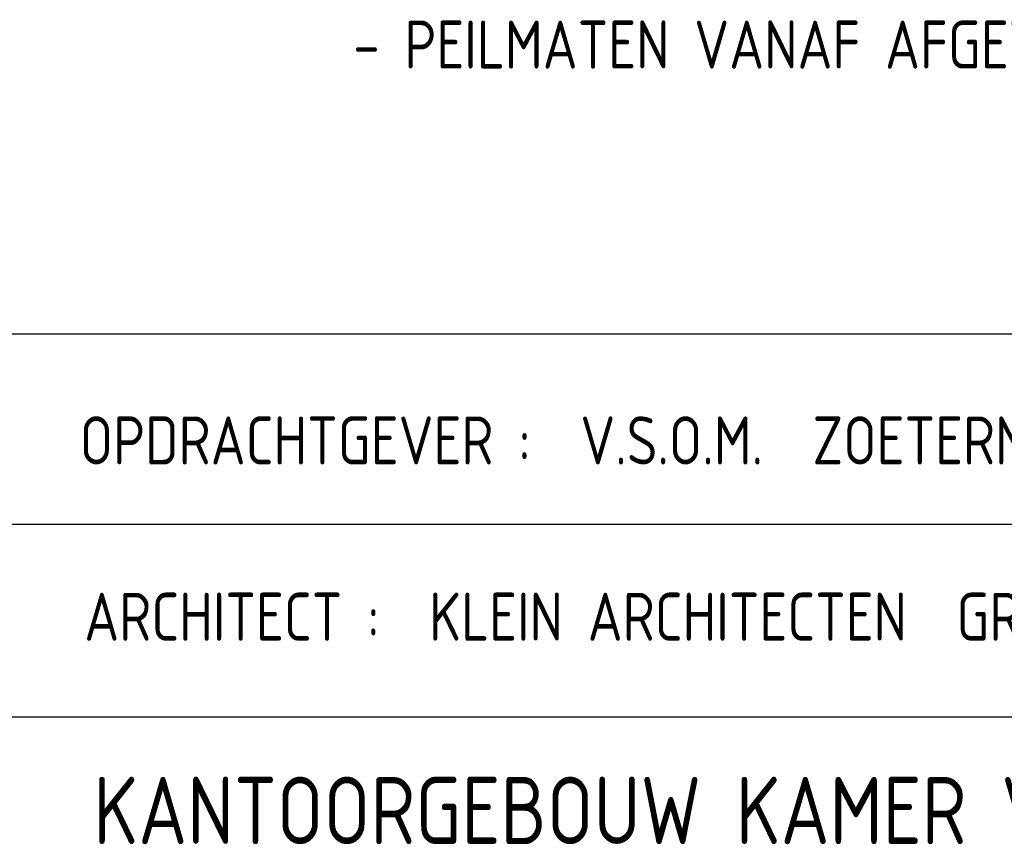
# Model space of a CAD drawing. Extents: x -238421 to 258165, y -34825 to 126331.
# Tile 217 of 239: x 124569 to 127131, y 4250 to 6398. Entities that reach past the tile are written whole.
import ezdxf

# ---------------------------------------------------------------- set-up
doc = ezdxf.new("R2010")
doc.units = 0
doc.header["$LTSCALE"] = 50
doc.layers.add('KADER', color=7, linetype='CONTINUOUS')
doc.styles.add('ISO25', font='ISO', dxfattribs={"width": 0.9, "height": 125})
doc.styles.add('ISO35', font='ISO', dxfattribs={"width": 0.9, "height": 175})

msp = doc.modelspace()

# ---------------------------------------------------------------- linework, layer by layer
at = {"layer": 'KADER', "color": 4}
for p, q in [((124435.0599, 5580.76024), (132681.03896, 5580.76024)), ((124435.0599, 5085.06132), (132681.03896, 5085.06132)), ((124435.0599, 4584.23554), (132681.03896, 4584.23554))]:
    msp.add_line(p, q, dxfattribs=at)

# ---------------------------------------------------------------- texts
at = {"layer": 'KADER', "color": 2, "linetype": 'Continuous', "style": 'ISO25', "width": 0.9}
for s, p in [('- PEILMATEN VANAF AFGEWERKTE VLOER', (125436.98453, 6270.5175)), ('OPDRACHTGEVER :  V.S.O.M.  ZOETERMEER', (124725.37653, 5240.82966)), ('ARCHITECT :  KLEIN ARCHITECTEN  GRONINGEN', (124737.25065, 4782.23412))]:
    msp.add_text(s, height=125, dxfattribs=at).set_placement(p)
at = {"layer": 'KADER', "color": 3, "linetype": 'Continuous', "style": 'ISO35', "width": 0.9}
msp.add_text('KANTOORGEBOUW KAMER VAN KOOPHANDEL', height=175, dxfattribs=at).set_placement((124760.9989, 4253.08542))

doc.saveas('drawing.dxf')
